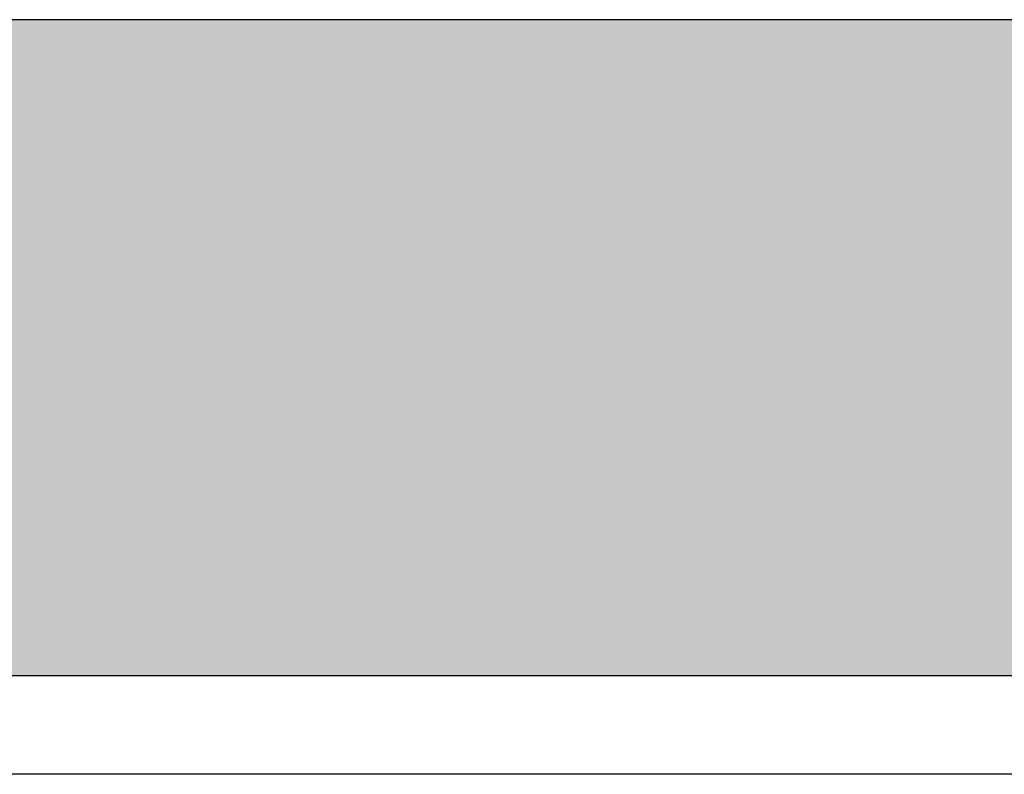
# Model space of a CAD drawing. Header units: millimetres. Extents: x -48769 to 5557, y 850 to 13065.
# Tile 35 of 56: x -18037 to -16537, y 2350 to 3500. Entities that reach past the tile are written whole.
import ezdxf

# ---------------------------------------------------------------- set-up
doc = ezdxf.new("R2010")
doc.units = ezdxf.units.MM
doc.header["$LTSCALE"] = 0.5
doc.header["$MEASUREMENT"] = 0
doc.linetypes.add('PLINE', pattern=[0])
for name, color, linetype in [('216- Direkte fundamentering', 7, 'Continuous'), ('71-- Bearbeidet terreng', 7, 'Continuous'), ('71-- Bearbeidet terreng (Skravur)', 7, 'Continuous')]:
    doc.layers.add(name, color=color, linetype=linetype)

msp = doc.modelspace()

# ---------------------------------------------------------------- hatches: boundary and pattern name
at = {"layer": '71-- Bearbeidet terreng (Skravur)', "linetype": 'Continuous'}
msp.add_hatch(color=256, dxfattribs=at).paths.add_polyline_path([(1123, 3500), (-48768.9, 3500), (-48768.9, 2500), (5383.1, 2500), (5383.1, 3500), (5314.9, 3500), (5314.9, 3000.2), (4563.1, 2988.3), (4563.1, 3500), (2819.7, 3500), (2691.5, 3497), (2691.5, 3347.1), (1123, 3312.8)])

# ---------------------------------------------------------------- linework, layer by layer
at = {"layer": '216- Direkte fundamentering', "linetype": 'PLINE'}
msp.add_line((-15286.9, 2350), (-25546.9, 2350), dxfattribs=at)
at = {"layer": '71-- Bearbeidet terreng', "linetype": 'PLINE'}
msp.add_line((5402.6, 3500), (-48768.9, 3500), dxfattribs=at)
at = {"layer": '71-- Bearbeidet terreng'}
msp.add_line((5402.6, 2500), (-48768.9, 2500), dxfattribs=at)

doc.saveas('drawing.dxf')
